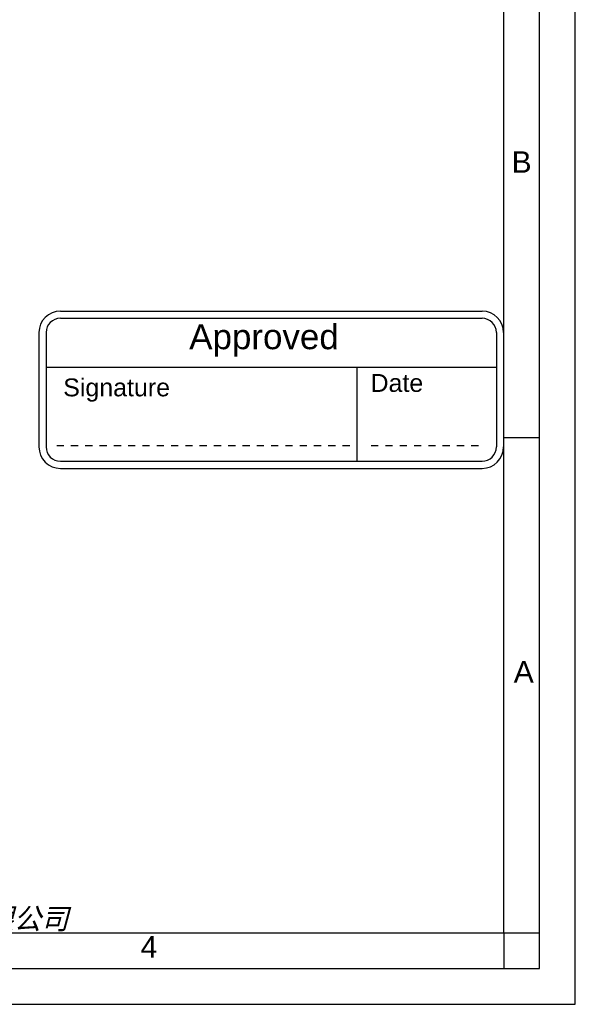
# Model space of a CAD drawing. Header units: millimetres. Extents: x 0 to 420, y 0 to 297.
# Tile 42 of 49: x 342 to 420, y 0 to 138. Entities that reach past the tile are written whole.
import ezdxf

# ---------------------------------------------------------------- set-up
doc = ezdxf.new("R2010")
doc.units = ezdxf.units.MM
doc.header["$LTSCALE"] = 23.1
doc.layers.get('0').update_dxf_attribs({"linetype": 'CONTINUOUS'})
doc.layers.add('DETAIL', color=7, linetype='CONTINUOUS')
doc.styles.add('TEXTSTYLE_10', font='arial.ttf')
doc.styles.add('TEXTSTYLE_2', font='arial.ttf')
doc.styles.add('TEXTSTYLE_7', font='txt')

# ---------------------------------------------------------------- blocks, each defined once
blk = doc.blocks.new('LOGO_PHASE_NINGBO_BL1', base_point=(320.75, 22.5))
at = {"color": 2, "linetype": 'CONTINUOUS', "style": 'TEXTSTYLE_7', "oblique": 15}
blk.add_text('宁波菲仕电机技术有限公司', height=2.9513, dxfattribs=at).set_placement((303.04, 10.5))
blk = doc.blocks.new('APPROVED_BL5', base_point=(377.46, 85.94))
at = {"layer": 'DETAIL', "color": 1, "linetype": 'CONTINUOUS'}
for p, q in [((347.96, 96.94), (406.96, 96.94)), ((347.96, 95.94), (406.96, 95.94)), ((344.96, 93.94), (344.96, 77.94)), ((345.96, 93.94), (345.96, 77.94)), ((408.96, 93.94), (408.96, 77.94)), ((409.96, 93.94), (409.96, 77.94)), ((345.96, 89.12), (408.96, 89.12)), ((389.44, 89.12), (389.44, 75.94)), ((347.44, 78.15), (348.44, 78.15)), ((349.44, 78.15), (350.44, 78.15)), ((351.44, 78.15), (352.44, 78.15)), ((353.44, 78.15), (354.44, 78.15)), ((355.44, 78.15), (356.44, 78.15)), ((357.44, 78.15), (358.44, 78.15)), ((359.44, 78.15), (360.44, 78.15)), ((361.44, 78.15), (362.44, 78.15)), ((363.44, 78.15), (364.44, 78.15)), ((365.44, 78.15), (366.44, 78.15)), ((367.44, 78.15), (368.44, 78.15)), ((369.44, 78.15), (370.44, 78.15)), ((371.44, 78.15), (372.44, 78.15)), ((373.44, 78.15), (374.44, 78.15)), ((375.44, 78.15), (376.44, 78.15)), ((377.44, 78.15), (378.44, 78.15)), ((379.44, 78.15), (380.44, 78.15)), ((381.44, 78.15), (382.44, 78.15)), ((383.44, 78.15), (384.44, 78.15)), ((385.44, 78.15), (386.44, 78.15)), ((387.44, 78.15), (388.44, 78.15)), ((391.44, 78.15), (392.44, 78.15)), ((393.44, 78.15), (394.44, 78.15)), ((395.44, 78.15), (396.44, 78.15)), ((397.44, 78.15), (398.44, 78.15)), ((399.44, 78.15), (400.44, 78.15)), ((401.44, 78.15), (402.44, 78.15)), ((403.44, 78.15), (404.44, 78.15)), ((405.44, 78.15), (406.44, 78.15)), ((347.96, 75.94), (406.96, 75.94)), ((347.96, 74.94), (406.96, 74.94))]:
    blk.add_line(p, q, dxfattribs=at)
for centre, radius, start, end in [((347.96, 93.94), 3, 90, 180), ((406.96, 93.94), 3, 0, 90), ((347.96, 93.94), 2, 90, 180), ((406.96, 93.94), 2, 0, 90), ((347.96, 77.94), 3, 180, 270), ((347.96, 77.94), 2, 180, 270), ((406.96, 77.94), 3, 270, 360), ((406.96, 77.94), 2, 270, 360)]:
    blk.add_arc(centre, radius, start, end, dxfattribs=at)
at = {"layer": 'DETAIL', "color": 2, "linetype": 'CONTINUOUS', "style": 'TEXTSTYLE_10'}
for s, height, p in [('Approved', 3.5, (365.98, 91.61)), ('Date', 2.5, (391.35, 85.64)), ('Signature', 2.5, (348.35, 85.02))]:
    blk.add_text(s, height=height, dxfattribs=at).set_placement(p)

msp = doc.modelspace()

# ---------------------------------------------------------------- linework, layer by layer
at = {"color": 2, "linetype": 'CONTINUOUS'}
for p, q in [((420, 0), (420, 297)), ((415, 5), (415, 292)), ((410, 79.25), (415, 79.25)), ((410.00278, 10.01538), (410.00278, 5.01538)), ((410.00841, 9.99683), (415.00841, 9.99683)), ((20, 5), (415, 5)), ((237.25, 0), (420, 0))]:
    msp.add_line(p, q, dxfattribs=at)
at = {"color": 7, "linetype": 'CONTINUOUS'}
for p, q in [((410, 10), (410, 287)), ((25, 10), (410, 10))]:
    msp.add_line(p, q, dxfattribs=at)

# ---------------------------------------------------------------- block references
at = {"color": 2, "linetype": 'CONTINUOUS'}
msp.add_blockref('LOGO_PHASE_NINGBO_BL1', (320.75, 22.49989), dxfattribs=at)
at = {"layer": 'DETAIL', "color": 2, "linetype": 'CONTINUOUS'}
msp.add_blockref('APPROVED_BL5', (377.45554, 85.9377), dxfattribs=at)

# ---------------------------------------------------------------- texts
at = {"color": 2, "linetype": 'CONTINUOUS', "char_height": 3, "attachment_point": 1, "line_spacing_factor": 0.9, "style": 'TEXTSTYLE_2'}
for s, insert, width in [('B', (411.08948, 119.28251), 2.7881041), ('A', (411.3869, 47.99854), 2.7881041), ('4', (359.18334, 9.53753), 2.330855)]:
    msp.add_mtext(s, dxfattribs=dict(at, insert=insert, width=width))

doc.saveas('drawing.dxf')
